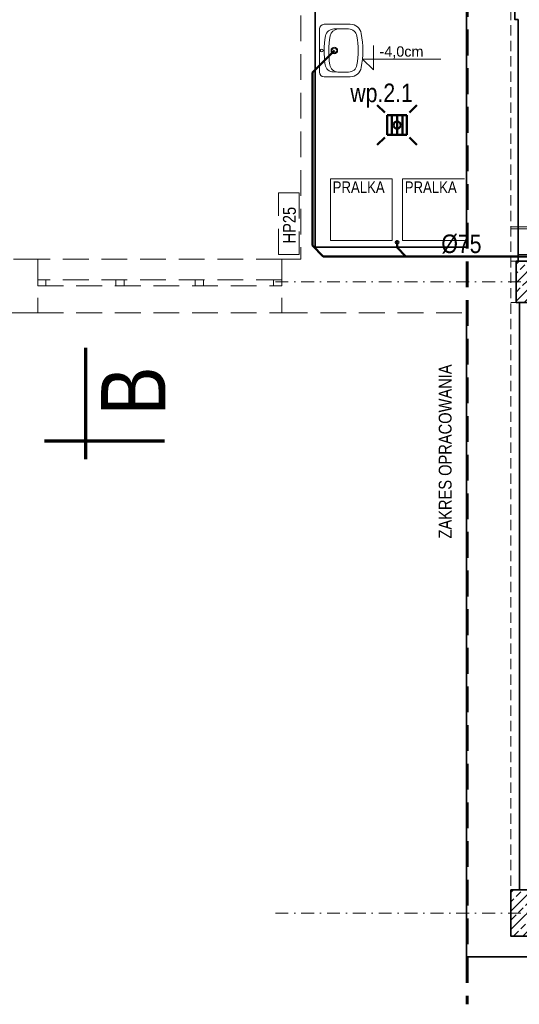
# Model space of a CAD drawing. Header units: millimetres. Extents: x -96593 to 66336, y -23969 to 7139.
# Tile 171 of 256: x -76196 to -75710, y -12137 to -11182. Entities that reach past the tile are written whole.
import ezdxf

# ---------------------------------------------------------------- set-up
doc = ezdxf.new("R2010")
doc.units = ezdxf.units.MM
for name, pattern in [('DASHDOT', [1, 0.5, -0.25, 0, -0.25]), ('DASHED', [0.75, 0.5, -0.25]), ('DASHEDX2', [1.5, 1, -0.5])]:
    doc.linetypes.add(name, pattern=pattern)
for name, color, linetype, lineweight in [('!MARIUSZ', 220, 'Continuous', 35), ('BA_KS_ist.', 34, 'Continuous', 50), ('BA_txc', 1, 'Continuous', 18), ('BA_txs', 2, 'Continuous', 18), ('MM_KS_OPISY', 7, 'Continuous', 9), ('mm_went_opis', 7, 'Continuous', 15), ('PG_KONSTRUKCJA', 5, 'Continuous', 35), ('PG_OKNA', 7, 'Continuous', 18), ('PG_OSIE', 1, 'DASHDOT', 18), ('PG_PODCIĄGI', 1, 'DASHED', 18), ('PG_PRZERYWANE_ŚREDNIE', 1, 'DASHEDX2', 18), ('PG_SZRAF', 1, 'Continuous', 18), ('PG_WIDOKOWE_CIENKIE', 1, 'Continuous', 18), ('PG_WYPOSAŻENIE', 1, 'Continuous', 18), ('PG_ŚCIANY_DZIAŁOWE', 3, 'Continuous', 18), ('PG_ŚCIANY_SŁUPY', 4, 'Continuous', 35)]:
    doc.layers.add(name, color=color, linetype=linetype, lineweight=lineweight)
doc.styles.add('BIKTS', font='bikromsw.shx', dxfattribs={"width": 0.85})
doc.styles.get("Standard").update_dxf_attribs({"font": 'arial.ttf'})

# ---------------------------------------------------------------- blocks, each defined once
blk = doc.blocks.new('A$C243F7E6F')
at = {"layer": 'PG_SZRAF'}
h = blk.add_hatch(dxfattribs=at)
h.set_pattern_fill('ANSI33', color=256, scale=2)
h.set_pattern_definition([(45, (-6891.598, -2675.306), (-8.980256, 8.980256), []), (45, (-6882.618, -2675.306), (-8.980256, 8.980256), [6.35, -3.175])])
h.paths.add_polyline_path([(0, 0), (40, 0), (40, -40), (0, -40)])
at = {"layer": 'PG_KONSTRUKCJA'}
blk.add_lwpolyline([(0, 0), (40, 0), (40, -40), (0, -40), (0, 0)], dxfattribs=at)
blk = doc.blocks.new('A$C652F0D4A')
at = {"layer": 'PG_SZRAF'}
h = blk.add_hatch(dxfattribs=at)
h.set_pattern_fill('ANSI33', color=256, scale=2)
h.set_pattern_definition([(45, (-7030.048, -4118.865), (-8.980256, 8.980256), []), (45, (-7021.067, -4118.865), (-8.980256, 8.980256), [6.35, -3.175])])
h.paths.add_polyline_path([(-45, 45), (0, 45), (0, 0), (-45, 0)])
at = {"layer": 'PG_KONSTRUKCJA'}
blk.add_lwpolyline([(-45, 45), (0, 45), (0, 0), (-45, 0), (-45, 45)], dxfattribs=at)
blk = doc.blocks.new('A$C5DA075D8')
at = {"layer": '!MARIUSZ', "color": 252, "linetype": 'DASHED', "lineweight": 0, "ltscale": 50}
for points in [[(720.84, 1201.26), (720.84, 814.76), (702.34, 814.76), (702.34, 762.76), (881.84, 762.76), (881.84, 762.76), (881.84, 762.76), (881.84, 762.76)], [(702.34, 814.76), (465.34, 814.76)], [(465.34, 794.76), (465.34, 788.76), (702.34, 788.76), (702.34, 794.76), (465.34, 794.76)], [(465.34, 762.76), (702.34, 762.76)]]:
    blk.add_lwpolyline(points, dxfattribs=at)
for points in [[(699.18, 879.17), (719.18, 879.17), (719.18, 819.17), (699.18, 819.17)], [(260.84, 824.26), (291.84, 824.26), (291.84, 814.76), (465.34, 814.76), (465.34, 762.76), (260.84, 762.76)], [(465.34, 794.76), (473.34, 794.76), (473.34, 788.76), (465.34, 788.76)], [(541.34, 794.76), (549.34, 794.76), (549.34, 788.76), (541.34, 788.76)], [(626.34, 794.76), (618.34, 794.76), (618.34, 788.76), (626.34, 788.76)]]:
    blk.add_lwpolyline(points, close=True, dxfattribs=at)
at = {"layer": 'BA_txc', "color": 252}
for p, q in [((791.34, 1022.27), (791.34, 998.52)), ((791.34, 998.52), (780.75, 1008.87)), ((780.75, 1008.87), (856.98, 1008.87))]:
    blk.add_line(p, q, dxfattribs=at)
at = {"layer": 'PG_KONSTRUKCJA', "color": 252}
blk.add_lwpolyline([(924.84, 202.76), (969.84, 202.76), (969.84, 157.76), (924.84, 157.76), (924.84, 202.76)], dxfattribs=at)
at = {"layer": 'PG_OKNA', "color": 252}
blk.add_lwpolyline([(694.34, 794.76), (702.34, 794.76), (702.34, 788.76), (694.34, 788.76)], close=True, dxfattribs=at)
at = {"layer": 'PG_OSIE', "color": 252, "ltscale": 25}
for points in [[(696.17, 792.76), (2976.42, 792.76)], [(696.17, 180.26), (2976.42, 180.26)]]:
    blk.add_lwpolyline(points, dxfattribs=at)
at = {"layer": 'PG_PODCIĄGI', "color": 252, "ltscale": 20}
for points in [[(924.84, 2631.76), (924.84, 157.76)], [(924.84, 812.76), (2778.84, 812.76)], [(924.84, 772.76), (2778.84, 772.76)], [(924.84, 202.76), (2778.84, 202.76)], [(924.84, 157.76), (2778.84, 157.76)]]:
    blk.add_lwpolyline(points, dxfattribs=at)
at = {"layer": 'PG_PRZERYWANE_ŚREDNIE', "color": 252, "lineweight": 60, "ltscale": 25}
blk.add_lwpolyline([(869.01, 2673.02), (869.01, 1675.01), (882.25, 1675.01), (882.25, 91.65)], dxfattribs=at)
at = {"layer": 'PG_WIDOKOWE_CIENKIE', "color": 252, "lineweight": 70}
for p, q in [((511.94, 620.61), (511.94, 728.61)), ((588.44, 638.11), (471.94, 638.11))]:
    blk.add_line(p, q, dxfattribs=at)
at = {"layer": 'PG_WYPOSAŻENIE', "color": 252, "lineweight": 18}
for points in [[(1001.84, 846.26), (924.84, 846.26)], [(1001.84, 844.26), (924.84, 844.26)]]:
    blk.add_lwpolyline(points, dxfattribs=at)
at = {"layer": 'PG_ŚCIANY_DZIAŁOWE', "color": 252}
blk.add_lwpolyline([(931.84, 819.26), (1001.84, 819.26), (1001.84, 821.26), (1379.84, 821.26), (1379.84, 812.76), (1380.84, 812.76), (1380.84, 798.26), (1345.84, 798.26), (1277.84, 798.26), (1277.84, 760.26), (1263.84, 760.26), (1263.84, 770.76), (1209.84, 770.76), (1209.84, 797.76), (995.34, 797.76), (969.84, 797.76), (969.84, 812.76), (931.84, 812.76), (931.84, 819.26)], dxfattribs=at)
at = {"layer": 'PG_ŚCIANY_SŁUPY', "color": 252}
for points in [[(881.84, 1496.26), (734.84, 1496.26), (734.84, 826.26), (881.84, 826.26)], [(881.84, 826.26), (881.84, 1073.26), (928.84, 1073.26), (928.84, 1047.26), (931.84, 1047.26), (931.84, 812.76), (969.84, 812.76), (969.84, 772.76), (933.34, 772.76), (933.34, 202.76)], [(933.34, 202.76), (975.34, 202.76), (975.34, 187.76), (988.34, 187.76), (988.34, 137.76), (881.84, 137.76), (881.84, 762.76)]]:
    blk.add_lwpolyline(points, dxfattribs=at)
at = {"layer": 'PG_KONSTRUKCJA', "color": 252}
for name, p in [('A$C243F7E6F', (929.84, 812.76)), ('A$C652F0D4A', (969.84, 157.76))]:
    blk.add_blockref(name, p, dxfattribs=at)
at = {"layer": '!MARIUSZ', "color": 252, "linetype": 'DASHED', "lineweight": 0, "ltscale": 50, "style": 'BIKTS', "width": 0.85}
blk.add_text('HP25', height=12.5, rotation=90, dxfattribs=at).set_placement((716.02, 829.97))
at = {"layer": 'BA_txc', "color": 252, "insert": (797.28, 1021.31), "char_height": 10, "attachment_point": 1}
blk.add_mtext_dynamic_manual_height_columns('-4,0cm', width=650.6795, gutter_width=50, heights=[0], dxfattribs=at)
at = {"layer": 'BA_txs', "color": 252, "style": 'BIKTS', "width": 0.85}
for s, height, p in [('B', 62.5, (589.44, 663.19)), ('ZAKRES OPRACOWANIA', 12.5, (867.29, 543.68))]:
    blk.add_text(s, height=height, rotation=90, dxfattribs=at).set_placement(p)
blk = doc.blocks.new('A$Cf7835451')
at = {"layer": 'PG_WIDOKOWE_CIENKIE', "lineweight": 18}
for p, q in [((29.97, 50.9), (4.55, 50.9)), ((0, 4.55), (0, 46.36)), ((13.56, 46.28), (18.9, 46.36)), ((17.27, 46.25), (17.27, 46.33)), ((18.09, 46.3), (28.43, 46.46)), ((19.09, 46.31), (19.09, 46.36)), ((24.43, 46.36), (21.8, 46.36)), ((21.8, 46.36), (21.8, 46.36)), ((21.82, 46.36), (21.82, 46.36)), ((22.54, 46.36), (22.54, 46.41)), ((23.62, 46.36), (23.62, 46.38)), ((29.97, 0), (4.55, 0)), ((14.2, 4.47), (19.54, 4.55)), ((17.27, 4.51), (17.27, 4.6)), ((28.43, 4.55), (19.09, 4.55))]:
    blk.add_line(p, q, dxfattribs=at)
for centre, radius in [((2.27, 25.45), 1.36), ((14.54, 25.45), 3.18), ((14.54, 25.45), 2.27)]:
    blk.add_circle(centre, radius, dxfattribs=at)
for centre, radius, start, end in [((4.55, 46.36), 4.55, 90, 180), ((29.97, 40), 10.91, 10.24035, 90), ((92.84, 26.58), 88.17, 171.72059, 190.02886), ((13.68, 38.1), 8.18, 90.87473, 171.72059), ((97.37, 26.6), 88.17, 171.72059, 190.02886), ((18.21, 38.12), 8.18, 90.87473, 171.72059), ((28.43, 38.18), 8.18, 9.15413, 90), ((-50.54, 25.45), 88.17, 350.84587, 9.15413), ((-50.54, 25.45), 92.72, 349.75965, 10.24035), ((14.07, 12.65), 8.18, 190.02886, 270.87473), ((18.6, 12.67), 8.18, 190.02886, 264.7924), ((28.43, 12.73), 8.18, 270, 350.84587), ((4.55, 4.55), 4.55, 180, 270), ((29.97, 10.91), 10.91, 270, 349.75965)]:
    blk.add_arc(centre, radius, start, end, dxfattribs=at)

msp = doc.modelspace()

# ---------------------------------------------------------------- linework, layer by layer
at = {"layer": 'BA_KS_ist.', "color": 30, "linetype": 'Continuous', "ltscale": 25}
for p, q in [((-75889.93, -11211.85), (-75911.29, -11233.22)), ((-75911.29, -11233.22), (-75911.29, -11401.06)), ((-75900.73, -11411.62), (-75911.29, -11401.06)), ((-75828.97, -11399.28), (-75828.97, -11403.07)), ((-75820.42, -11411.62), (-75828.97, -11403.07)), ((-75658.31, -11411.62), (-75900.73, -11411.62))]:
    msp.add_line(p, q, dxfattribs=at)
at = {"layer": 'BA_KS_ist.', "color": 34}
for p, q in [((-75848.19, -11264.93), (-75841.03, -11272.09)), ((-75816.9, -11272.09), (-75809.75, -11264.93)), ((-75838.49, -11274.63), (-75819.44, -11274.63)), ((-75838.49, -11293.68), (-75838.49, -11274.63)), ((-75834.05, -11274.63), (-75834.05, -11293.68)), ((-75828.97, -11274.63), (-75828.97, -11293.68)), ((-75823.89, -11274.63), (-75823.89, -11293.68)), ((-75819.44, -11274.63), (-75819.44, -11293.68)), ((-75819.44, -11293.68), (-75838.49, -11293.68)), ((-75848.19, -11303.38), (-75841.03, -11296.22)), ((-75809.75, -11303.38), (-75816.9, -11296.22))]:
    msp.add_line(p, q, dxfattribs=at)
at = {"layer": 'BA_KS_ist.', "linetype": 'Continuous', "ltscale": 25}
msp.add_circle((-75828.97, -11284.15), 3.5, dxfattribs=at)
at = {"layer": 'BA_KS_ist.', "color": 30, "linetype": 'Continuous', "ltscale": 25}
msp.add_circle((-75828.97, -11397.97), 1.31, dxfattribs=at)
at = {"layer": 'BA_txc', "color": 252}
for p, q in [((-75852.01, -11206.81), (-75852.01, -11230.56)), ((-75852.01, -11230.56), (-75862.6, -11220.21)), ((-75862.6, -11220.21), (-75786.38, -11220.21))]:
    msp.add_line(p, q, dxfattribs=at)
at = {"layer": 'PG_WYPOSAŻENIE', "color": 252}
for p, q in [((-75833.66, -11336.2), (-75893.66, -11336.2)), ((-75893.66, -11336.2), (-75893.66, -11396.2)), ((-75833.66, -11336.2), (-75833.66, -11396.2)), ((-75763.66, -11336.2), (-75823.66, -11336.2)), ((-75823.66, -11396.2), (-75823.66, -11336.2)), ((-75893.66, -11396.2), (-75833.66, -11396.2)), ((-75823.66, -11396.2), (-75763.66, -11396.2))]:
    msp.add_line(p, q, dxfattribs=at)

# ---------------------------------------------------------------- block references
at = {"layer": 'mm_went_opis', "color": 2, "lineweight": 60}
msp.add_blockref('A$C5DA075D8', (-76643.35, -12229.08), dxfattribs=at)
at = {"layer": 'PG_WIDOKOWE_CIENKIE', "color": 252, "lineweight": 30, "xscale": -1, "rotation": 180}
msp.add_blockref('A$Cf7835451', (-75904.48, -11186.4), dxfattribs=at)

# ---------------------------------------------------------------- texts
at = {"layer": '!MARIUSZ', "color": 252, "linetype": 'DASHED', "lineweight": 0, "ltscale": 50, "style": 'BIKTS', "width": 0.85}
for p in [(-75891.53, -11350.08), (-75821.53, -11350.08)]:
    msp.add_text('PRALKA', height=11.25, dxfattribs=at).set_placement(p)
at = {"layer": 'BA_txc', "color": 252, "insert": (-75846.08, -11207.76), "char_height": 10, "attachment_point": 1}
msp.add_mtext_dynamic_manual_height_columns('-4,0cm', width=6.5068, gutter_width=50, heights=[0], dxfattribs=at)
at = {"layer": 'BA_txs', "color": 252, "style": 'BIKTS', "width": 0.85}
for s, height, p in [('B', 62.5, (-76053.91, -11565.88)), ('ZAKRES OPRACOWANIA', 12.5, (-75776.06, -11685.4))]:
    msp.add_text(s, height=height, rotation=90, dxfattribs=at).set_placement(p)
at = {"layer": 'MM_KS_OPISY', "char_height": 18, "attachment_point": 1}
for s, insert in [('{\\fArial Narrow|b0|i0|c238|p34;wp.2.1}', (-75874.42, -11243.93)), ('{\\fArial Narrow|b0|i0|c238|p34;%%C75}', (-75786, -11390.38))]:
    msp.add_mtext_dynamic_manual_height_columns(s, width=200.9859, gutter_width=1, heights=[0], dxfattribs=dict(at, insert=insert))

doc.saveas('drawing.dxf')
